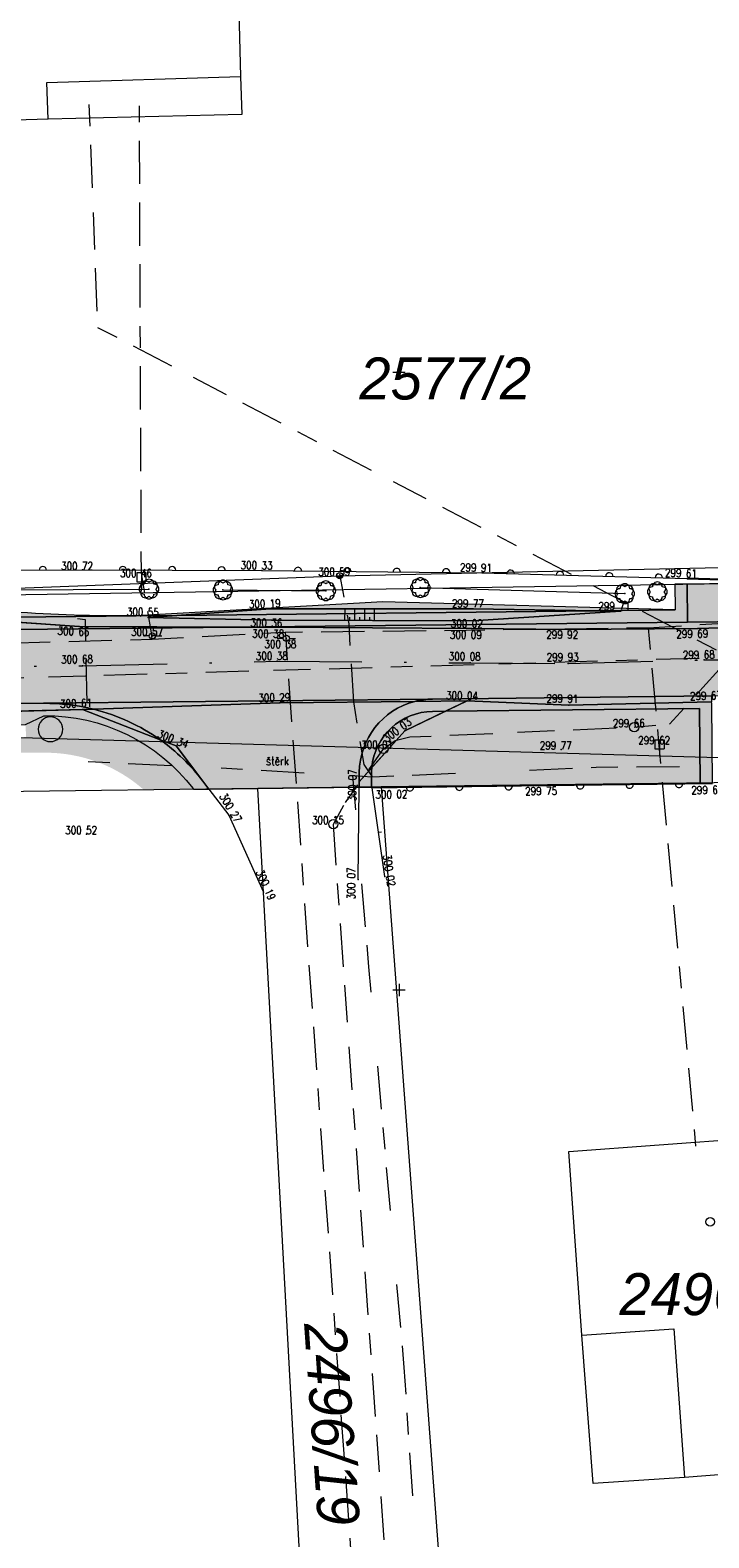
# Model space of a CAD drawing. Header units: metres. Extents: x -457078 to -456448, y -1111280 to -1111132.
# Tile 18 of 35: x -456815 to -456787, y -1111247 to -1111186. Entities that reach past the tile are written whole.
import ezdxf
from ezdxf.enums import TextEntityAlignment as Align

# ---------------------------------------------------------------- set-up
doc = ezdxf.new("R2010")
doc.units = ezdxf.units.M
doc.header["$MEASUREMENT"] = 0
for name, pattern in [('6.1622', [40, 3.5, -3, 7, -3, 3.5, 3.5, -3, 7, -3, 3.5]), ('6.2322', [40, 3.5, -3, 7, -4, 6, -3, 7, -3, 3.5]), ('6.6022', [39, 3.5, -3, 7, -6, -6, 7, -3, 3.5]), ('DGN Style 4', [27.427276, 13.705072, -6.852536, 0.017131, -6.852536])]:
    doc.linetypes.add(name, pattern=pattern)
doc.layers.get('0').update_dxf_attribs({"lineweight": 13})
for name, color, linetype, lineweight in [('GEOD - KULTURA', 3, 'Continuous', 13), ('GEOD - VYSKY', 34, 'Continuous', 0), ('HRANICE', 7, 'Continuous', 13), ('Hranice parcel', 9, 'Continuous', 13), ('HRANICE_VSTUP', 4, 'Continuous', 30), ('IS_CEZ_NN_NADZ', 1, 'Continuous', 0), ('IS_CEZ_NN_PODZ', 1, '6.6022', 0), ('IS_SMVAK_KANAL_SPL_TRASA', 32, '6.2322', 0), ('IS_SMVAK_VODA_TRASA', 5, '6.1622', 0), ('KOMUNIKACE', 7, 'Continuous', 13), ('KOMUNIKACE_CHODNIK', 7, 'Continuous', 13), ('Parcelní čísla', 9, 'Continuous', 13), ('PRIP_ODHUMUSOVANI', 31, 'Continuous', 0), ('PRIP_ODSTR_KOMUNIKACE', 254, 'Continuous', 0), ('PRIP_ODSTR_STERK_KOM', 9, 'Continuous', 0), ('SIT', 5, 'Continuous', 13), ('SITE_ELEKTRIKA', 7, 'Continuous', 13), ('SITE_KANALIZACE', 7, 'Continuous', 13), ('SITE_VODOVOD', 7, 'Continuous', 13), ('SKRYTE_BODY', 7, 'Continuous', 0), ('TEREN', 7, 'Continuous', 13), ('Vnitřní kresba', 9, 'Continuous', 0), ('VYPNOUT HRANY', 7, 'Continuous', 13), ('VYPNOUT OSU', 7, 'DGN Style 4', 13), ('VYPNOUT POPISY', 7, 'Continuous', 13), ('VYPNOUT SRAFY', 7, 'Continuous', 0), ('Značky budov', 9, 'Continuous', 13)]:
    doc.layers.add(name, color=color, linetype=linetype, lineweight=lineweight)
doc.styles.add('ROMANS', font='romans.shx')
doc.styles.add('Style-cs_Italics', font='cs_Italics.shx')

# ---------------------------------------------------------------- blocks, each defined once
blk = doc.blocks.new('4.02')
at = {"layer": 'Značky budov', "ltscale": 0.25}
blk.add_circle((-0.0007, 0.0001), 0.0175, dxfattribs=at)
blk = doc.blocks.new('SIT')
at = {"color": 0, "linetype": 'ByBlock', "lineweight": -2}
for p, q in [((-1, 0), (1, 0)), ((0, 1), (0, -1))]:
    blk.add_line(p, q, dxfattribs=at)
blk = doc.blocks.new('SOUP_V')
at = {"color": 0, "linetype": 'ByBlock', "lineweight": -2}
for p, q in [((-0.5, 0), (-1.5, 0)), ((0.5, 0), (1.5, 0))]:
    blk.add_line(p, q, dxfattribs=at)
blk.add_circle((0, 0), 0.5, dxfattribs=at)
blk.add_point((0, 0), dxfattribs=at)
blk = doc.blocks.new('SAV')
at = {"color": 0, "linetype": 'ByBlock', "lineweight": -2}
for p, q in [((-0.75, 0.75), (-0.75, -0.75)), ((-0.75, 0.75), (0.75, 0.75)), ((0, 0.75), (0, -1.75)), ((0.75, 0.75), (0.75, -0.75)), ((-0.75, -0.75), (0.75, -0.75))]:
    blk.add_line(p, q, dxfattribs=at)
blk = doc.blocks.new('SAK')
at = {"color": 0, "linetype": 'ByBlock', "lineweight": -2}
blk.add_circle((0, 0), 0.75, dxfattribs=at)
blk = doc.blocks.new('KER')
at = {"color": 0, "linetype": 'ByBlock', "lineweight": -2, "flags": 128}
blk.add_lwpolyline([(-0.8, -0.8, 1.000074), (0.8, -0.8)], format="xyb", dxfattribs=at)
at = {"color": 0, "linetype": 'ByBlock', "lineweight": -2}
for centre, start, end in [((-0.8, 0), 89.9989, 270.0011), ((-0.57, 0.53), 44.9958, 225.0042), ((0, 0.8), 359.9958, 180.0042), ((0.57, 0.53), 314.9989, 135.0011), ((0.8, 0), 269.9989, 90.0011), ((-0.57, -0.6), 134.9989, 315.0011), ((0.57, -0.6), 224.9958, 45.0042)]:
    blk.add_arc(centre, 0.8, start, end, dxfattribs=at)
blk = doc.blocks.new('SLOUPB')
at = {"color": 0, "linetype": 'ByBlock', "lineweight": -2}
blk.add_line((-0.5, 0), (0.5, 0), dxfattribs=at)
blk.add_circle((0, 0), 0.5, dxfattribs=at)
for radius in [0.35, 0.2]:
    blk.add_arc((0, 0), radius, 180, 0, dxfattribs=at)
blk = doc.blocks.new('PLOTZDEN')
at = {"color": 0, "linetype": 'ByBlock', "lineweight": -2}
blk.add_arc((0, 0), 0.6, 270, 90, dxfattribs=at)
blk = doc.blocks.new('PLOTDREV')
at = {"color": 0, "linetype": 'ByBlock', "lineweight": -2}
blk.add_line((0, 0), (0.48, 0), dxfattribs=at)

msp = doc.modelspace()

# ---------------------------------------------------------------- hatches: boundary and pattern name
at = {"layer": 'PRIP_ODHUMUSOVANI', "ltscale": 0.25, "extrusion": (0, 0, -1)}
for points in [[(456810.651, -1111209.856, 0.042433), (456820.66, -1111209.116, 0.300845), (456831.759, -1111198.539), (456832.35, -1111198.674, -0.213085), (456825.243, -1111208.122), (456823.124, -1111209.059), (456819.931, -1111209.802), (456817.977, -1111209.937)], [(456806.668, -1111210.312), (456788.312, -1111210.111), (456788.329, -1111208.572), (456788.828, -1111208.58), (456788.817, -1111209.616), (456792.032, -1111209.652), (456791.032, -1111209.668), (456797.017, -1111210.065), (456805.153, -1111210.035), (456810.164, -1111209.92), (456809.006, -1111209.838), (456810.651, -1111209.856), (456810.651, -1111209.856), (456817.977, -1111209.937), (456812.959, -1111210.282)], [(456810.651, -1111209.856), (456809.006, -1111209.838), (456805.206, -1111209.569), (456796.995, -1111209.57), (456792.032, -1111209.652), (456788.817, -1111209.616), (456800.657, -1111209.286)], [(456793.171, -1111210.403), (456787.904, -1111210.368), (456781.21, -1111210.162), (456776.048, -1111210.13), (456768.897, -1111210.079), (456766.038, -1111209.95), (456765.854, -1111209.864), (456784.676, -1111210.071), (456788.312, -1111210.111), (456806.668, -1111210.312), (456805.08, -1111210.32), (456797.067, -1111210.364)], [(456787.799, -1111216.618), (456787.299, -1111216.612), (456787.334, -1111213.411), (456787.343, -1111213.343), (456793.129, -1111213.472), (456797.241, -1111213.299), (456798.114, -1111213.719), (456787.832, -1111213.606)], [(456801.113, -1111216.201, 0.020058), (456801.104, -1111216.001), (456801.617, -1111216.573), (456801.619, -1111216.791), (456801.119, -1111216.785)]]:
    msp.add_hatch(color=256, dxfattribs=at).paths.add_polyline_path(points)
at = {"layer": 'PRIP_ODHUMUSOVANI', "ltscale": 0.25}
for points in [[(-456788.312, -1111210.111), (-456788.329, -1111208.572), (-456784.693, -1111208.514), (-456784.676, -1111210.071)], [(-456797.017, -1111210.065), (-456805.153, -1111210.035), (-456810.164, -1111209.92), (-456809.006, -1111209.838), (-456792.032, -1111209.652), (-456791.032, -1111209.668)], [(-456809.006, -1111209.838), (-456805.206, -1111209.569), (-456796.995, -1111209.57), (-456792.032, -1111209.652)], [(-456831.614, -1111214.563, 0.001719), (-456824.719, -1111214.511), (-456819.406, -1111214.452, 0.011999), (-456817.02, -1111214.369), (-456815.133, -1111214.258), (-456814.39, -1111213.897, -0.236738), (-456808.346, -1111216.846), (-456808.325, -1111216.874), (-456807.702, -1111216.866), (-456807.948, -1111216.543, 0.075595), (-456809.678, -1111214.872), (-456812.82, -1111213.653), (-456819.902, -1111213.825), (-456822.557, -1111213.879)], [(-456801.104, -1111216.001, 0.020058), (-456801.113, -1111216.201), (-456801.119, -1111216.785), (-456787.799, -1111216.618), (-456787.832, -1111213.606), (-456798.114, -1111213.719), (-456799.772, -1111214.516)], [(-456807.948, -1111216.543), (-456809.032, -1111215.123), (-456809.678, -1111214.872, -0.075593)]]:
    msp.add_hatch(color=256, dxfattribs=at).paths.add_polyline_path(points)
at = {"layer": 'PRIP_ODHUMUSOVANI', "ltscale": 0.25, "extrusion": (0, 0, -1)}
h = msp.add_hatch(color=256, dxfattribs=at)
h.paths.add_polyline_path([(456814.373, -1111215.397, 0.185688), (456810.336, -1111216.9), (456808.346, -1111216.846, -0.236738), (456814.39, -1111213.897), (456815.133, -1111214.258), (456815.118, -1111214.507), (456815.103, -1111214.757), (456820.591, -1111215.356)])
edge = h.paths.add_edge_path(flags=17)
edge.add_arc((456814.12, -1111214.448), 0.5, 0, 360)
at = {"layer": 'PRIP_ODHUMUSOVANI', "ltscale": 0.25}
h = msp.add_hatch(color=256, dxfattribs=at)
edge = h.paths.add_edge_path()
edge.add_arc((-456814.12, -1111214.448), 0.5, 0, 360)
at = {"layer": 'PRIP_ODSTR_KOMUNIKACE', "ltscale": 0.25, "extrusion": (0, 0, -1)}
for points in [[(456818.051, -1111210.437, 0.328774), (456832.495, -1111200.031), (456832.625, -1111199.714), (456832.838, -1111198.786), (456835.73, -1111199.381), (456835.535, -1111200.327), (456834.673, -1111202.845), (456832.607, -1111206.389), (456830.619, -1111208.714), (456828.356, -1111210.477), (456825.032, -1111212.424), (456823.212, -1111213.494), (456814.395, -1111213.397), (456798.647, -1111213.224), (456787.338, -1111213.1), (456781.464, -1111213.036), (456775.948, -1111212.975), (456768.919, -1111212.898), (456742.489, -1111212.608, 0.052921), (456725.993, -1111214.175), (456713.928, -1111216.627, -0.098325), (456701.658, -1111216.682), (456699.407, -1111216.246), (456699.932, -1111213.292), (456702.229, -1111213.737, 0.033568), (456706.022, -1111214.212), (456706.095, -1111214.223), (456706.2, -1111214.221, 0.033825), (456710.051, -1111214.157), (456710.806, -1111214.145), (456711.439, -1111214.006, 0.016836), (456713.331, -1111213.687), (456725.395, -1111211.236, -0.015515), (456730.38, -1111210.383), (456732.9, -1111210.113), (456738.582, -1111209.739), (456742.676, -1111209.721), (456749.19, -1111209.905), (456749.58, -1111209.685), (456749.852, -1111209.688), (456765.531, -1111209.861), (456765.854, -1111209.864), (456766.038, -1111209.95), (456768.897, -1111210.079), (456776.048, -1111210.13), (456781.21, -1111210.162), (456787.904, -1111210.368), (456793.171, -1111210.403), (456797.067, -1111210.364), (456805.08, -1111210.32), (456806.668, -1111210.312)], [(456818.057, -1111209.937, 0.129959), (456825.243, -1111208.122), (456826.099, -1111207.743), (456828.057, -1111206.435), (456830.091, -1111204.39), (456831.799, -1111201.735), (456832.495, -1111200.031, -0.328774), (456818.051, -1111210.437), (456806.668, -1111210.312), (456812.959, -1111210.282), (456817.977, -1111209.937)], [(456799.363, -1111213.319, 0.060473), (456798.647, -1111213.224), (456814.395, -1111213.397, 0.064226), (456812.362, -1111213.637), (456804.824, -1111213.372)]]:
    msp.add_hatch(color=256, dxfattribs=at).paths.add_polyline_path(points)
at = {"layer": 'PRIP_ODSTR_KOMUNIKACE', "ltscale": 0.25}
for points in [[(-456812.362, -1111213.637, 0.064226), (-456814.395, -1111213.397), (-456823.212, -1111213.494), (-456822.557, -1111213.879), (-456819.902, -1111213.825), (-456812.82, -1111213.653)], [(-456798.647, -1111213.224, 0.060473), (-456799.363, -1111213.319), (-456797.241, -1111213.299), (-456793.129, -1111213.472), (-456787.343, -1111213.343), (-456787.335, -1111213.343), (-456787.336, -1111213.25), (-456787.338, -1111213.1), (-456798.647, -1111213.224)]]:
    msp.add_hatch(color=256, dxfattribs=at).paths.add_polyline_path(points)
at = {"layer": 'PRIP_ODSTR_STERK_KOM', "ltscale": 0.25, "extrusion": (0, 0, -1)}
msp.add_hatch(color=256, dxfattribs=at).paths.add_polyline_path([(456801.613, -1111216.196, 0.339413), (456799.363, -1111213.319), (456804.824, -1111213.372), (456812.362, -1111213.637, 0.093137), (456809.678, -1111214.872), (456809.032, -1111215.123), (456807.948, -1111216.543), (456807.948, -1111216.543), (456807.702, -1111216.866), (456805.72, -1111216.84), (456801.619, -1111216.791), (456801.617, -1111216.573)])
at = {"layer": 'PRIP_ODSTR_STERK_KOM', "ltscale": 0.25}
for points in [[(-456799.363, -1111213.319, 0.339413), (-456801.613, -1111216.196), (-456801.617, -1111216.573), (-456801.104, -1111216.001, -0.385057), (-456798.641, -1111213.724), (-456798.114, -1111213.719), (-456797.241, -1111213.299)], [(-456809.678, -1111214.872, 0.093137), (-456812.362, -1111213.637), (-456812.82, -1111213.653)], [(-456798.641, -1111213.724, 0.385057), (-456801.104, -1111216.001), (-456799.772, -1111214.516), (-456798.114, -1111213.719)]]:
    msp.add_hatch(color=256, dxfattribs=at).paths.add_polyline_path(points)

# ---------------------------------------------------------------- linework, layer by layer
at = {"layer": 'GEOD - KULTURA', "ltscale": 0.25}
for p, q in [((-456819.441, -1111208.828), (-456810.129, -1111208.774)), ((-456807.133, -1111208.807), (-456802.966, -1111208.841)), ((-456799.14, -1111208.714), (-456790.858, -1111208.958))]:
    msp.add_line(p, q, dxfattribs=at)
at = {"layer": 'HRANICE', "ltscale": 0.25}
for p, q in [((-456820.034, -1111208.027), (-456812.822, -1111208.001)), ((-456812.822, -1111208.001), (-456805.554, -1111208.026)), ((-456805.554, -1111208.026), (-456796.633, -1111208.121)), ((-456796.633, -1111208.121), (-456788.331, -1111208.346)), ((-456801.092, -1111216.815), (-456794.029, -1111216.73)), ((-456800.579, -1111220.412), (-456801.092, -1111216.815)), ((-456794.029, -1111216.73), (-456787.299, -1111216.638))]:
    msp.add_line(p, q, dxfattribs=at)
at = {"layer": 'Hranice parcel', "ltscale": 0.25}
for p, q in [((-456837.84, -1111214.13), (-456762.71, -1111216.29)), ((-456805.72, -1111216.84), (-456835.16, -1111217.22)), ((-456800.72, -1111216.78), (-456805.72, -1111216.84)), ((-456802.99, -1111266.81), (-456805.72, -1111216.84)), ((-456780.73, -1111216.53), (-456800.72, -1111216.78)), ((-456800.72, -1111216.78), (-456796.99, -1111266.74))]:
    msp.add_line(p, q, dxfattribs=at)
at = {"layer": 'Hranice parcel', "ltscale": 0.25, "flags": 128}
for points in [[(-456831.85, -1111167.14), (-456830.89, -1111198.26), (-456827.11, -1111205.77), (-456816.84, -1111209.02), (-456782.5, -1111208.48)], [(-456821.36, -1111189.97), (-456821.63, -1111179.46), (-456818.66, -1111179.37), (-456818.68, -1111177.94), (-456818.88, -1111177.94), (-456818.9, -1111177.59), (-456819.48, -1111177.62), (-456819.51, -1111176.55), (-456819.03, -1111176.54), (-456819.15, -1111171.77), (-456819.63, -1111171.78), (-456819.66, -1111170.7), (-456811.81, -1111170.47), (-456811.59, -1111179.25), (-456806.65, -1111179.09), (-456806.42, -1111188.03), (-456806.37, -1111189.56), (-456814.21, -1111189.76), (-456821.36, -1111189.97)], [(-456788.44, -1111244.73), (-456792.14, -1111244.98), (-456792.6, -1111238.97), (-456793.13, -1111231.53), (-456782.15, -1111230.73), (-456781.18, -1111244.17), (-456788.44, -1111244.73)]]:
    msp.add_lwpolyline(points, dxfattribs=at)
at = {"layer": 'HRANICE_VSTUP', "ltscale": 0.25}
msp.add_line((-456788.331, -1111208.346), (-456784.694, -1111208.452), dxfattribs=at)
at = {"layer": 'IS_CEZ_NN_NADZ', "ltscale": 0.25}
for points in [[(-456802.401, -1111208.236), (-456765.414, -1111207.429)], [(-456840.988, -1111209.702), (-456802.401, -1111208.236)]]:
    msp.add_lwpolyline(points, dxfattribs=at)
at = {"layer": 'IS_CEZ_NN_PODZ', "ltscale": 0.25}
for points in [[(-456839.08, -1111158.74), (-456837.55, -1111158.86), (-456837.48, -1111161.05), (-456832.87, -1111161.45), (-456832.63, -1111162.54), (-456832.44, -1111173.14), (-456832.06, -1111183.07), (-456831.85, -1111192.63), (-456831.64, -1111198.57), (-456830, -1111202.4), (-456828.15, -1111206.03), (-456824.63, -1111207.69), (-456819.36, -1111209.21), (-456812.72, -1111210), (-456812.59, -1111215.75), (-456807.21, -1111216.01), (-456801.87, -1111216.32)], [(-456802.401, -1111208.236), (-456802.04, -1111210.18), (-456801.85, -1111213.34), (-456801.43, -1111215.87), (-456801.09, -1111216.37)], [(-456801.09, -1111216.37), (-456792.01, -1111215.98), (-456780.731, -1111215.897), (-456780.69, -1111216.335)], [(-456797.81, -1111267.77), (-456799.03, -1111251.84), (-456799.79, -1111240.28), (-456801.22, -1111224.06), (-456801.87, -1111216.32)], [(-456801.87, -1111216.32), (-456801.09, -1111216.37)]]:
    msp.add_lwpolyline(points, dxfattribs=at)
at = {"layer": 'IS_SMVAK_KANAL_SPL_TRASA', "ltscale": 0.25}
for p, q in [((-456812.559, -1111189.163), (-456812.213, -1111198.18)), ((-456812.213, -1111198.18), (-456786.581, -1111211.53)), ((-456836.82, -1111212.97), (-456786.581, -1111211.53))]:
    msp.add_line(p, q, dxfattribs=at)
for points in [[(-456790.475, -1111214.362), (-456789.04, -1111214.24), (-456786.581, -1111211.53), (-456786.581, -1111211.53)], [(-456800.63, -1111215.238), (-456800.16, -1111214.9), (-456799.57, -1111214.76), (-456790.475, -1111214.362)], [(-456802.661, -1111218.285), (-456802.17, -1111217.41), (-456802.17, -1111217.41), (-456800.63, -1111215.238)], [(-456799.836, -1111257.972), (-456802.661, -1111218.285), (-456802.661, -1111218.285)]]:
    msp.add_lwpolyline(points, dxfattribs=at)
at = {"layer": 'IS_SMVAK_VODA_TRASA', "ltscale": 0.25}
for p, q in [((-456810.438, -1111208.128), (-456810.517, -1111189.21)), ((-456789.907, -1111210.35), (-456789.488, -1111214.966)), ((-456804.61, -1111210.53), (-456804.59, -1111210.78)), ((-456804.59, -1111210.78), (-456801.229, -1111257.972)), ((-456789.488, -1111214.966), (-456787.989, -1111231.323))]:
    msp.add_line(p, q, dxfattribs=at)
for points in [[(-456810.003, -1111210.81), (-456810.026, -1111210.539), (-456810.438, -1111208.128)], [(-456763.052, -1111208.842), (-456763.73, -1111208.81), (-456789.907, -1111210.35), (-456797.28, -1111210.45), (-456804.61, -1111210.53)], [(-456804.61, -1111210.53), (-456810.003, -1111210.81), (-456830.86, -1111211.4), (-456864.25, -1111210.65), (-456879.08, -1111210.05)]]:
    msp.add_lwpolyline(points, dxfattribs=at)
at = {"layer": 'KOMUNIKACE', "ltscale": 0.25}
for p, q in [((-456807.702, -1111216.866), (-456806.891, -1111217.928)), ((-456801.654, -1111220.527), (-456801.619, -1111216.791)), ((-456806.891, -1111217.928), (-456805.494, -1111221.037))]:
    msp.add_line(p, q, dxfattribs=at)
at = {"layer": 'KOMUNIKACE_CHODNIK', "ltscale": 0.25}
msp.add_point((-456812.822, -1111208.001), dxfattribs=at)
at = {"layer": 'PRIP_ODHUMUSOVANI', "ltscale": 0.25, "flags": 128}
for points in [[(-456810.651, -1111209.856, -0.042433), (-456820.66, -1111209.116, -0.300845), (-456831.759, -1111198.539), (-456832.35, -1111198.674, 0.213085), (-456825.243, -1111208.122), (-456823.124, -1111209.059), (-456819.931, -1111209.802), (-456817.977, -1111209.937)], [(-456831.614, -1111214.563, 0.001719), (-456824.719, -1111214.511), (-456819.406, -1111214.452, 0.011999), (-456817.02, -1111214.369), (-456815.133, -1111214.258), (-456814.39, -1111213.897, -0.236738), (-456808.346, -1111216.846), (-456808.325, -1111216.874), (-456807.702, -1111216.866), (-456807.948, -1111216.543, 0.075595), (-456809.678, -1111214.872), (-456812.82, -1111213.653), (-456819.902, -1111213.825), (-456822.557, -1111213.879)], [(-456813.62, -1111214.448, 1), (-456814.62, -1111214.448, 1)], [(-456801.104, -1111216.001, 0.020058), (-456801.113, -1111216.201), (-456801.119, -1111216.785), (-456787.799, -1111216.618), (-456787.832, -1111213.606), (-456798.114, -1111213.719), (-456799.772, -1111214.516)], [(-456807.948, -1111216.543), (-456809.032, -1111215.123), (-456809.678, -1111214.872, -0.075593)], [(-456801.113, -1111216.201, -0.020058), (-456801.104, -1111216.001), (-456801.617, -1111216.573), (-456801.619, -1111216.791), (-456801.119, -1111216.785)]]:
    msp.add_lwpolyline(points, format="xyb", close=True, dxfattribs=at)
for points in [[(-456791.032, -1111209.668), (-456797.017, -1111210.065), (-456805.153, -1111210.035), (-456810.164, -1111209.92), (-456809.006, -1111209.838), (-456810.651, -1111209.856), (-456810.651, -1111209.856), (-456817.977, -1111209.937), (-456812.959, -1111210.282), (-456806.668, -1111210.312), (-456788.312, -1111210.111), (-456788.329, -1111208.572), (-456788.828, -1111208.58), (-456788.817, -1111209.616), (-456792.032, -1111209.652)], [(-456788.329, -1111208.572), (-456788.312, -1111210.111), (-456784.676, -1111210.071), (-456784.693, -1111208.514)], [(-456805.206, -1111209.569), (-456796.995, -1111209.57), (-456792.032, -1111209.652), (-456788.817, -1111209.616), (-456800.657, -1111209.286), (-456810.651, -1111209.856), (-456809.006, -1111209.838)], [(-456810.164, -1111209.92), (-456805.153, -1111210.035), (-456797.017, -1111210.065), (-456791.032, -1111209.668), (-456792.032, -1111209.652), (-456809.006, -1111209.838)], [(-456796.995, -1111209.57), (-456805.206, -1111209.569), (-456809.006, -1111209.838), (-456792.032, -1111209.652)], [(-456805.08, -1111210.32), (-456797.067, -1111210.364), (-456793.171, -1111210.403), (-456787.904, -1111210.368), (-456781.21, -1111210.162), (-456776.048, -1111210.13), (-456768.897, -1111210.079), (-456766.038, -1111209.95), (-456765.854, -1111209.864), (-456784.676, -1111210.071), (-456788.312, -1111210.111), (-456806.668, -1111210.312)], [(-456787.343, -1111213.343), (-456793.129, -1111213.472), (-456797.241, -1111213.299), (-456798.114, -1111213.719), (-456787.832, -1111213.606), (-456787.799, -1111216.618), (-456787.299, -1111216.612), (-456787.334, -1111213.411)]]:
    msp.add_lwpolyline(points, close=True, dxfattribs=at)
at = {"layer": 'PRIP_ODSTR_KOMUNIKACE', "ltscale": 0.25, "flags": 128}
for points in [[(-456818.057, -1111209.937, -0.129959), (-456825.243, -1111208.122), (-456826.099, -1111207.743), (-456828.057, -1111206.435), (-456830.091, -1111204.39), (-456831.799, -1111201.735), (-456832.495, -1111200.031, 0.328774), (-456818.051, -1111210.437), (-456806.668, -1111210.312), (-456812.959, -1111210.282), (-456817.977, -1111209.937)], [(-456812.362, -1111213.637, 0.064226), (-456814.395, -1111213.397), (-456823.212, -1111213.494), (-456822.557, -1111213.879), (-456819.902, -1111213.825), (-456812.82, -1111213.653)], [(-456799.363, -1111213.319, -0.060473), (-456798.647, -1111213.224), (-456814.395, -1111213.397, -0.064226), (-456812.362, -1111213.637), (-456804.824, -1111213.372)], [(-456798.647, -1111213.224, 0.060473), (-456799.363, -1111213.319), (-456797.241, -1111213.299), (-456793.129, -1111213.472), (-456787.343, -1111213.343), (-456787.335, -1111213.343), (-456787.336, -1111213.25), (-456787.338, -1111213.1), (-456798.647, -1111213.224)]]:
    msp.add_lwpolyline(points, format="xyb", close=True, dxfattribs=at)
for points in [[(-456732.9, -1111210.113), (-456738.582, -1111209.739), (-456742.676, -1111209.721), (-456749.19, -1111209.905), (-456749.58, -1111209.685), (-456749.852, -1111209.688), (-456765.531, -1111209.861), (-456765.854, -1111209.864), (-456766.038, -1111209.95), (-456768.897, -1111210.079), (-456776.048, -1111210.13), (-456781.21, -1111210.162), (-456787.904, -1111210.368), (-456793.171, -1111210.403), (-456797.067, -1111210.364), (-456805.08, -1111210.32), (-456806.668, -1111210.312), (-456818.051, -1111210.437, -0.328774)], [(-456823.212, -1111213.494), (-456814.395, -1111213.397), (-456798.647, -1111213.224), (-456787.338, -1111213.1), (-456781.464, -1111213.036), (-456775.948, -1111212.975), (-456768.919, -1111212.898), (-456742.489, -1111212.608, -0.052921), (-456725.993, -1111214.175)]]:
    msp.add_lwpolyline(points, format="xyb", dxfattribs=at)
at = {"layer": 'PRIP_ODSTR_STERK_KOM', "ltscale": 0.25, "flags": 128}
for points in [[(-456801.613, -1111216.196, -0.339413), (-456799.363, -1111213.319), (-456804.824, -1111213.372), (-456812.362, -1111213.637, -0.093137), (-456809.678, -1111214.872), (-456809.032, -1111215.123), (-456807.948, -1111216.543), (-456807.948, -1111216.543), (-456807.702, -1111216.866), (-456805.72, -1111216.84), (-456801.619, -1111216.791), (-456801.617, -1111216.573)], [(-456799.363, -1111213.319, 0.339413), (-456801.613, -1111216.196), (-456801.617, -1111216.573), (-456801.104, -1111216.001, -0.385057), (-456798.641, -1111213.724), (-456798.114, -1111213.719), (-456797.241, -1111213.299)], [(-456809.678, -1111214.872, 0.093137), (-456812.362, -1111213.637), (-456812.82, -1111213.653)], [(-456798.641, -1111213.724, 0.385057), (-456801.104, -1111216.001), (-456799.772, -1111214.516), (-456798.114, -1111213.719)]]:
    msp.add_lwpolyline(points, format="xyb", close=True, dxfattribs=at)
at = {"layer": 'SKRYTE_BODY', "ltscale": 0.25}
for p in [(-456805.554, -1111208.026), (-456802.401, -1111208.236), (-456802.401, -1111208.236), (-456796.633, -1111208.121), (-456788.331, -1111208.346), (-456810.129, -1111208.774), (-456807.133, -1111208.807), (-456802.966, -1111208.841), (-456799.14, -1111208.714), (-456790.858, -1111208.958), (-456805.206, -1111209.569), (-456805.206, -1111209.569), (-456796.995, -1111209.57), (-456796.995, -1111209.57), (-456791.032, -1111209.668), (-456791.032, -1111209.668), (-456812.959, -1111210.282), (-456810.164, -1111209.92), (-456810.164, -1111209.92), (-456805.153, -1111210.035), (-456805.08, -1111210.32), (-456797.067, -1111210.364), (-456797.017, -1111210.065), (-456793.171, -1111210.403), (-456787.904, -1111210.368), (-456812.82, -1111211.874), (-456804.934, -1111211.691), (-456797.123, -1111211.761), (-456793.152, -1111211.784), (-456787.637, -1111211.638), (-456804.824, -1111213.372), (-456797.241, -1111213.299), (-456797.241, -1111213.299), (-456812.82, -1111213.653), (-456812.82, -1111213.653), (-456793.129, -1111213.472), (-456799.772, -1111214.516), (-456809.032, -1111215.123), (-456801.617, -1111216.573), (-456801.092, -1111216.815), (-456794.029, -1111216.73), (-456806.891, -1111217.928), (-456801.654, -1111220.527), (-456800.579, -1111220.412), (-456805.494, -1111221.037)]:
    msp.add_point(p, dxfattribs=at)
at = {"layer": 'TEREN', "ltscale": 0.25}
for p in [(-456793.435, -1111215.264), (-456812.657, -1111218.698)]:
    msp.add_point(p, dxfattribs=at)
at = {"layer": 'Vnitřní kresba', "ltscale": 0.25, "flags": 128}
for points in [[(-456814.21, -1111189.76), (-456814.26, -1111188.27), (-456806.42, -1111188.03)], [(-456792.6, -1111238.97), (-456788.87, -1111238.71), (-456788.44, -1111244.73)]]:
    msp.add_lwpolyline(points, dxfattribs=at)
at = {"layer": 'VYPNOUT HRANY', "ltscale": 0.25}
for p, q in [((-456819.931, -1111209.802), (-456812.959, -1111210.282)), ((-456810.164, -1111209.92), (-456805.206, -1111209.569)), ((-456805.206, -1111209.569), (-456796.995, -1111209.57)), ((-456797.017, -1111210.065), (-456791.032, -1111209.668)), ((-456796.995, -1111209.57), (-456791.032, -1111209.668)), ((-456812.959, -1111210.282), (-456805.08, -1111210.32)), ((-456810.164, -1111209.92), (-456805.153, -1111210.035)), ((-456805.153, -1111210.035), (-456797.017, -1111210.065)), ((-456805.08, -1111210.32), (-456797.067, -1111210.364)), ((-456797.067, -1111210.364), (-456793.171, -1111210.403)), ((-456793.171, -1111210.403), (-456787.904, -1111210.368)), ((-456787.904, -1111210.368), (-456781.21, -1111210.162)), ((-456812.82, -1111213.653), (-456804.824, -1111213.372)), ((-456804.824, -1111213.372), (-456797.241, -1111213.299)), ((-456799.772, -1111214.516), (-456797.241, -1111213.299)), ((-456797.241, -1111213.299), (-456793.129, -1111213.472)), ((-456793.129, -1111213.472), (-456787.343, -1111213.343)), ((-456819.902, -1111213.825), (-456812.82, -1111213.653)), ((-456812.82, -1111213.653), (-456809.032, -1111215.123)), ((-456801.617, -1111216.573), (-456799.772, -1111214.516)), ((-456809.032, -1111215.123), (-456807.702, -1111216.866)), ((-456801.619, -1111216.791), (-456801.617, -1111216.573))]:
    msp.add_line(p, q, dxfattribs=at)
at = {"layer": 'VYPNOUT OSU', "ltscale": 0.25}
for p, q in [((-456787.637, -1111211.638), (-456781.12, -1111211.61)), ((-456819.921, -1111211.958), (-456812.82, -1111211.874)), ((-456812.82, -1111211.874), (-456804.934, -1111211.691)), ((-456804.934, -1111211.691), (-456797.123, -1111211.761)), ((-456797.123, -1111211.761), (-456793.152, -1111211.784)), ((-456793.152, -1111211.784), (-456787.637, -1111211.638))]:
    msp.add_line(p, q, dxfattribs=at)
at = {"layer": 'VYPNOUT SRAFY', "ltscale": 0.25}
for p, q in [((-456802.19, -1111210.046), (-456802.189, -1111209.569)), ((-456801.79, -1111210.047), (-456801.789, -1111209.569)), ((-456801.39, -1111210.049), (-456801.389, -1111209.569)), ((-456800.99, -1111210.05), (-456800.989, -1111209.57)), ((-456801.99, -1111210.047), (-456801.99, -1111209.91)), ((-456801.59, -1111210.048), (-456801.59, -1111209.911)), ((-456801.19, -1111210.05), (-456801.19, -1111209.912))]:
    msp.add_line(p, q, dxfattribs=at)

# ---------------------------------------------------------------- block references
at = {"layer": 'GEOD - KULTURA', "ltscale": 0.25, "xscale": 0.25, "yscale": 0.25, "zscale": 0.25}
for p in [(-456810.129, -1111208.774), (-456807.133, -1111208.807), (-456802.966, -1111208.841), (-456799.14, -1111208.714), (-456790.858, -1111208.958), (-456789.541, -1111208.883)]:
    msp.add_blockref('KER', p, dxfattribs=at)
at = {"layer": 'HRANICE', "ltscale": 0.25, "xscale": 0.25, "yscale": 0.25, "zscale": 0.25}
for name, p, rotation in [('PLOTZDEN', (-456814.428, -1111208.007), 90.20655627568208), ('PLOTZDEN', (-456811.188, -1111208.007), 89.80291842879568), ('PLOTZDEN', (-456809.188, -1111208.013), 89.80291842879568), ('PLOTZDEN', (-456807.188, -1111208.02), 89.80291842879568), ('PLOTZDEN', (-456804.093, -1111208.042), 89.38987855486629), ('PLOTZDEN', (-456802.093, -1111208.063), 89.38987855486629), ('PLOTZDEN', (-456800.094, -1111208.084), 89.38987855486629), ('PLOTZDEN', (-456798.094, -1111208.105), 89.38987855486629), ('PLOTZDEN', (-456795.481, -1111208.152), 88.44755534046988), ('PLOTZDEN', (-456793.482, -1111208.206), 88.44755534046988), ('PLOTZDEN', (-456791.482, -1111208.261), 88.44755534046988), ('PLOTZDEN', (-456789.483, -1111208.315), 88.44755534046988), ('PLOTZDEN', (-456799.56, -1111216.797), 270.6894954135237), ('PLOTZDEN', (-456797.561, -1111216.772), 270.6894954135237), ('PLOTZDEN', (-456795.561, -1111216.748), 270.6894954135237), ('PLOTZDEN', (-456792.664, -1111216.711), 270.7831921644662), ('PLOTZDEN', (-456790.664, -1111216.684), 270.7831921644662), ('PLOTZDEN', (-456788.664, -1111216.657), 270.7831921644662), ('PLOTDREV', (-456800.835, -1111218.613), 8.116721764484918)]:
    msp.add_blockref(name, p, dxfattribs=dict(at, rotation=rotation))
at = {"layer": 'SIT', "ltscale": 0.25, "xscale": 0.25, "yscale": 0.25, "zscale": 0.25}
for p in [(-456800, -1111200), (-456800, -1111225)]:
    msp.add_blockref('SIT', p, dxfattribs=at)
at = {"layer": 'SITE_ELEKTRIKA', "ltscale": 0.25, "xscale": 0.25, "yscale": 0.25, "zscale": 0.25}
msp.add_blockref('SLOUPB', (-456802.401, -1111208.236), dxfattribs=at)
at = {"layer": 'SITE_KANALIZACE', "ltscale": 0.25, "xscale": 0.25, "yscale": 0.25, "zscale": 0.25}
for p in [(-456790.475, -1111214.362), (-456800.63, -1111215.238), (-456802.661, -1111218.285)]:
    msp.add_blockref('SAK', p, dxfattribs=at)
at = {"layer": 'SITE_VODOVOD', "ltscale": 0.25, "xscale": 0.25, "yscale": 0.25, "zscale": 0.25}
for name, p in [('SAV', (-456810.438, -1111208.288)), ('SOUP_V', (-456809.99, -1111210.668)), ('SOUP_V', (-456804.566, -1111210.768)), ('SAV', (-456789.449, -1111215.057))]:
    msp.add_blockref(name, p, dxfattribs=at)
at = {"layer": 'Značky budov', "ltscale": 0.25, "xscale": 10, "yscale": 10, "zscale": 10}
msp.add_blockref('4.02', (-456787.39, -1111234.38), dxfattribs=at)

# ---------------------------------------------------------------- texts
at = {"layer": 'GEOD - VYSKY', "style": 'ROMANS', "width": 0.8}
for s, p in [('300 72 ', (-456812.952, -1111208.001)), ('300 46 ', (-456810.568, -1111208.288)), ('300 59 ', (-456802.537, -1111208.236)), ('300 57 ', (-456810.12, -1111210.668)), ('300 38 ', (-456804.718, -1111211.161)), ('299 66 ', (-456790.605, -1111214.362)), ('300 01 ', (-456800.797, -1111215.238)), ('299 77 ', (-456793.565, -1111215.264)), ('299 62 ', (-456789.579, -1111215.057)), ('300 15 ', (-456802.791, -1111218.285)), ('300 52 ', (-456812.787, -1111218.698))]:
    msp.add_text(s, height=0.325, dxfattribs=at).set_placement(p, align=Align.CENTER)
for s, rotation, p in [('300 33 ', 359.69692, (-456805.684, -1111207.975)), ('299 91 ', 358.91872, (-456796.799, -1111208.068)), ('299 61 ', 358.38907, (-456788.497, -1111208.291)), ('300 19 ', 2.02125, (-456805.344, -1111209.524)), ('299 77 ', 359.52573, (-456797.125, -1111209.519)), ('300 55 ', 358.68532, (-456810.293, -1111209.867)), ('299 71 ', 0.38073, (-456791.189, -1111209.62)), ('300 66 ', 357.89263, (-456813.103, -1111210.652)), ('300 36 ', 359.23703, (-456805.287, -1111210.303)), ('300 38 ', 359.70453, (-456805.212, -1111210.744)), ('300 02 ', 359.55593, (-456797.168, -1111210.332)), ('299 69 ', 1.07169, (-456788.033, -1111210.745)), ('300 09 ', 359.55593, (-456797.206, -1111210.788)), ('299 92 ', 359.9036, (-456793.302, -1111210.778)), ('300 68 ', 1.00354, (-456812.952, -1111211.776)), ('300 38 ', 0.40795, (-456805.064, -1111211.642)), ('300 08 ', 359.57735, (-456797.252, -1111211.66)), ('299 93 ', 0.5923, (-456793.283, -1111211.685)), ('299 68 ', 0.88131, (-456787.768, -1111211.59)), ('300 61 ', 1.70198, (-456812.99, -1111213.558)), ('300 29 ', 1.28213, (-456804.961, -1111213.325)), ('300 04 ', 359.07122, (-456797.364, -1111213.247)), ('299 91 ', 359.43404, (-456793.295, -1111213.37)), ('299 67 ', 1.93311, (-456787.476, -1111213.247)), ('300 03 ', 36.89494, (-456799.906, -1111214.554)), ('300 34 ', 338.79038, (-456809.129, -1111215.032)), ('300 07 ', 89.46386, (-456801.731, -1111216.628)), ('300 02 ', 0.6895, (-456800.218, -1111217.244)), ('299 75 ', 0.73634, (-456794.154, -1111217.107)), ('299 62 ', 0.69163, (-456787.424, -1111217.065)), ('300 27 ', 300.77504, (-456806.915, -1111217.791)), ('300 07 ', 89.46386, (-456801.777, -1111220.597)), ('300 02 ', 278.11672, (-456800.548, -1111220.276)), ('300 19 ', 294.19632, (-456805.504, -1111220.892))]:
    msp.add_text(s, height=0.325, rotation=rotation, dxfattribs=at).set_placement(p, align=Align.CENTER)
at = {"layer": 'Parcelní čísla', "style": 'Style-cs_Italics'}
for s, p in [('2577/2', (-456798.131, -1111201.1)), ('2496/40', (-456786.964, -1111238.16))]:
    msp.add_text(s, height=1.7, dxfattribs=at).set_placement(p, align=Align.CENTER)
msp.add_text('2496/19', height=1.7, rotation=274, dxfattribs=at).set_placement((-456803.561, -1111242.619), align=Align.CENTER)
at = {"layer": 'VYPNOUT POPISY', "style": 'ROMANS', "width": 0.8}
msp.add_text('štěrk', height=0.35, dxfattribs=at).set_placement((-456804.924, -1111215.905), align=Align.CENTER)

doc.saveas('drawing.dxf')
